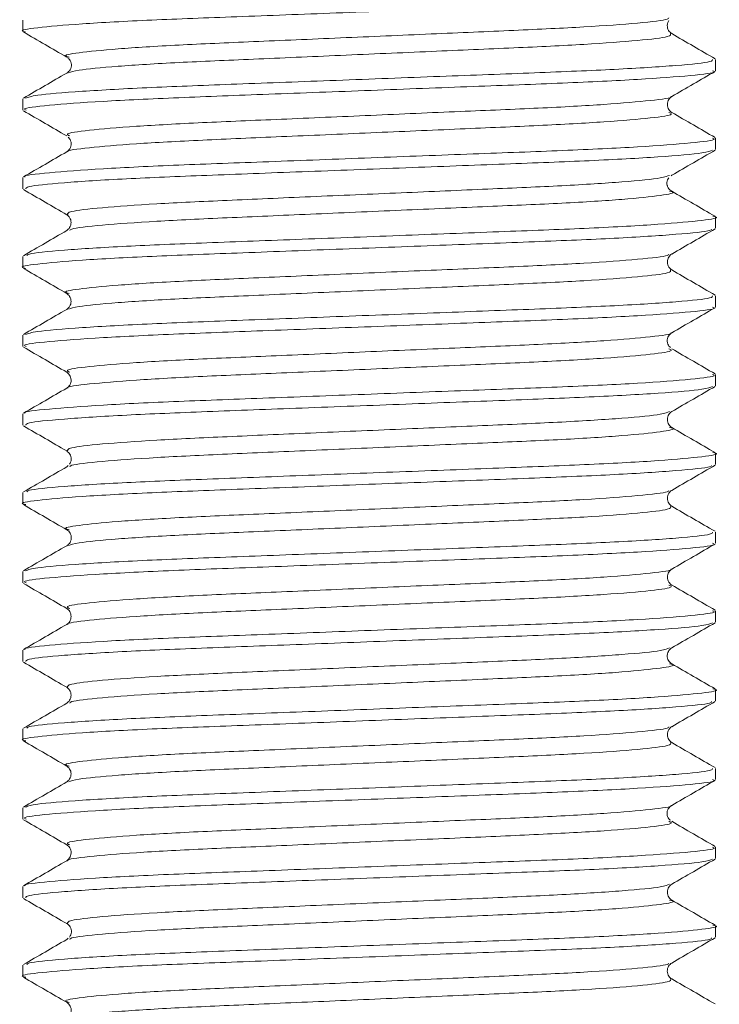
# Model space of a CAD drawing. Header units: millimetres. Extents: x 0 to 210, y 0 to 297.
# Tile 16 of 24: x 108 to 115, y 210 to 221. Entities that reach past the tile are written whole.
import ezdxf

# ---------------------------------------------------------------- set-up
doc = ezdxf.new("R2010")
doc.units = ezdxf.units.MM

msp = doc.modelspace()

# ---------------------------------------------------------------- linework, layer by layer
at = {"color": 179, "linetype": 'Continuous', "lineweight": 15}
for p, q in [((107.951, 220.751), (107.951, 220.631)), ((115.284, 220.215), (115.284, 220.334)), ((107.951, 219.918), (107.951, 219.798)), ((115.284, 219.381), (115.284, 219.501)), ((107.951, 219.084), (107.951, 218.965)), ((114.812, 219.102), (114.819, 219.109)), ((115.284, 218.548), (115.284, 218.668)), ((107.951, 218.251), (107.951, 218.131)), ((115.284, 217.715), (115.284, 217.834)), ((107.951, 217.418), (107.951, 217.298)), ((115.284, 216.881), (115.284, 217.001)), ((107.951, 216.584), (107.951, 216.465)), ((115.284, 216.048), (115.284, 216.168)), ((108.43, 216.037), (108.416, 216.024)), ((107.951, 215.751), (107.951, 215.631)), ((115.284, 215.215), (115.284, 215.334)), ((107.951, 214.918), (107.951, 214.798)), ((115.284, 214.381), (115.284, 214.501)), ((107.951, 214.084), (107.951, 213.965)), ((115.284, 213.548), (115.284, 213.668)), ((107.951, 213.251), (107.951, 213.131)), ((115.284, 212.715), (115.284, 212.834)), ((107.951, 212.418), (107.951, 212.298)), ((115.284, 211.881), (115.284, 212.001)), ((107.951, 211.584), (107.951, 211.465)), ((115.284, 211.048), (115.284, 211.168)), ((108.43, 211.036), (108.416, 211.024)), ((107.951, 210.751), (107.951, 210.631))]:
    msp.add_line(p, q, dxfattribs=at)
for points, knots in [([(115.241, 221.04), (115.24, 221.035), (115.237, 221.018), (114.898, 220.984), (114.262, 220.942), (113.387, 220.906), (112.366, 220.868), (111.269, 220.826), (110.209, 220.786), (109.276, 220.751), (108.53, 220.711), (108.078, 220.669), (107.901, 220.642), (107.971, 220.626), (107.984, 220.624)], [0, 0, 0, 0, 0.040674, 0.135583, 0.231034, 0.322966, 0.415799, 0.511474, 0.605812, 0.696906, 0.791495, 0.887096, 0.97955, 1, 1, 1, 1]), ([(114.787, 220.775), (114.786, 220.77), (114.783, 220.753), (114.488, 220.719), (113.932, 220.678), (113.166, 220.642), (112.272, 220.604), (111.312, 220.562), (110.385, 220.522), (109.568, 220.487), (108.916, 220.446), (108.52, 220.405), (108.365, 220.377), (108.428, 220.361), (108.441, 220.358)], [0, 0, 0, 0, 0.038178, 0.133115, 0.228596, 0.320553, 0.413414, 0.509119, 0.603485, 0.694603, 0.789221, 0.884853, 0.977333, 1, 1, 1, 1]), ([(114.819, 220.607), (114.807, 220.617), (114.779, 220.64), (114.767, 220.702), (114.782, 220.739), (114.79, 220.747), (114.79, 220.747)], [0, 0, 0, 0, 0.256528, 0.571015, 0.984296, 1, 1, 1, 1]), ([(107.957, 220.624), (108.034, 220.58), (108.187, 220.491), (108.34, 220.403), (108.416, 220.359)], [0, 0, 0, 0, 0.500051, 1, 1, 1, 1]), ([(114.806, 220.607), (114.81, 220.597), (114.817, 220.574), (114.494, 220.535), (113.93, 220.493), (113.166, 220.457), (112.272, 220.419), (111.312, 220.377), (110.386, 220.337), (109.566, 220.302), (108.925, 220.262), (108.516, 220.223), (108.462, 220.2), (108.438, 220.191)], [0, 0, 0, 0, 0.0809405, 0.1758253, 0.2712529, 0.363159, 0.4559676, 0.551619, 0.6459331, 0.7370004, 0.8315658, 0.9271436, 1, 1, 1, 1]), ([(115.278, 220.342), (115.202, 220.386), (115.049, 220.474), (114.896, 220.563), (114.819, 220.607)], [0, 0, 0, 0, 0.50005, 1, 1, 1, 1]), ([(107.981, 219.925), (108.008, 219.935), (108.071, 219.958), (108.541, 219.997), (109.273, 220.038), (110.21, 220.073), (111.268, 220.113), (112.366, 220.155), (113.387, 220.193), (114.261, 220.229), (114.901, 220.27), (115.254, 220.307), (115.251, 220.327), (115.25, 220.334)], [0, 0, 0, 0, 0.076524, 0.173977, 0.270399, 0.363257, 0.459422, 0.556951, 0.651583, 0.745295, 0.842595, 0.939342, 1, 1, 1, 1]), ([(108.423, 220.352), (108.43, 220.349), (108.438, 220.345), (108.459, 220.314), (108.467, 220.285), (108.466, 220.255), (108.455, 220.227), (108.437, 220.205), (108.423, 220.195), (108.416, 220.19)], [0, 0, 0, 0, 0.414787, 0.59033, 0.71839, 0.812396, 0.885093, 0.946105, 1, 1, 1, 1]), ([(115.252, 220.215), (115.261, 220.211), (115.3, 220.195), (115.05, 220.164), (114.507, 220.123), (113.697, 220.084), (112.719, 220.048), (111.637, 220.007), (110.553, 219.966), (109.57, 219.93), (108.752, 219.891), (108.199, 219.85), (107.94, 219.818), (107.976, 219.802), (107.985, 219.798)], [0, 0, 0, 0, 0.028593, 0.12242, 0.218187, 0.311698, 0.403155, 0.498355, 0.593627, 0.685183, 0.778546, 0.874305, 0.968265, 1, 1, 1, 1]), ([(108.416, 220.19), (108.34, 220.146), (108.187, 220.058), (108.034, 219.969), (107.957, 219.925)], [0, 0, 0, 0, 0.499949, 1, 1, 1, 1]), ([(114.819, 219.942), (114.896, 219.986), (115.049, 220.075), (115.202, 220.163), (115.278, 220.207)], [0, 0, 0, 0, 0.499949, 1, 1, 1, 1]), ([(114.81, 219.942), (114.811, 219.941), (114.832, 219.928), (114.615, 219.9), (114.148, 219.858), (113.437, 219.819), (112.581, 219.784), (111.634, 219.743), (110.686, 219.701), (109.825, 219.666), (109.111, 219.627), (108.622, 219.585), (108.389, 219.551), (108.432, 219.532), (108.448, 219.525)], [0, 0, 0, 0, 0.007096, 0.100932, 0.196709, 0.290229, 0.381693, 0.476904, 0.572186, 0.663749, 0.75712, 0.85289, 0.946859, 1, 1, 1, 1]), ([(114.819, 219.774), (114.808, 219.782), (114.785, 219.8), (114.767, 219.858), (114.785, 219.916), (114.808, 219.933), (114.819, 219.942)], [0, 0, 0, 0, 0.248556, 0.499998, 0.751442, 1, 1, 1, 1]), ([(107.957, 219.791), (108.034, 219.747), (108.187, 219.658), (108.34, 219.57), (108.416, 219.525)], [0, 0, 0, 0, 0.5000505, 1, 1, 1, 1]), ([(114.787, 219.774), (114.803, 219.768), (114.85, 219.749), (114.625, 219.715), (114.145, 219.674), (113.437, 219.635), (112.581, 219.599), (111.634, 219.558), (110.686, 219.517), (109.826, 219.481), (109.109, 219.442), (108.632, 219.4), (108.408, 219.372), (108.427, 219.358), (108.429, 219.357)], [0, 0, 0, 0, 0.049918, 0.143754, 0.239533, 0.333053, 0.424518, 0.519729, 0.615013, 0.706576, 0.799949, 0.895719, 0.989689, 1, 1, 1, 1]), ([(115.278, 219.508), (115.202, 219.553), (115.049, 219.641), (114.896, 219.729), (114.819, 219.774)], [0, 0, 0, 0, 0.499894, 1, 1, 1, 1]), ([(107.976, 219.092), (107.973, 219.093), (107.949, 219.107), (108.205, 219.136), (108.751, 219.178), (109.57, 219.217), (110.553, 219.252), (111.637, 219.294), (112.719, 219.335), (113.697, 219.37), (114.507, 219.409), (115.05, 219.451), (115.3, 219.482), (115.261, 219.498), (115.252, 219.501)], [0, 0, 0, 0, 0.013369, 0.109111, 0.206686, 0.301821, 0.395113, 0.492192, 0.589198, 0.68239, 0.777675, 0.875258, 0.970865, 1, 1, 1, 1]), ([(108.43, 219.512), (108.435, 219.508), (108.449, 219.498), (108.469, 219.451), (108.455, 219.389), (108.429, 219.367), (108.416, 219.357)], [0, 0, 0, 0, 0.220477, 0.537846, 0.788767, 1, 1, 1, 1]), ([(108.416, 219.357), (108.34, 219.313), (108.187, 219.224), (108.034, 219.136), (107.957, 219.092)], [0, 0, 0, 0, 0.499949, 1, 1, 1, 1]), ([(115.252, 219.374), (115.228, 219.364), (115.172, 219.342), (114.715, 219.303), (113.991, 219.263), (113.06, 219.228), (112.005, 219.188), (110.906, 219.146), (109.881, 219.108), (109.001, 219.072), (108.351, 219.03), (107.987, 218.993), (107.984, 218.973), (107.983, 218.965)], [0, 0, 0, 0, 0.073251, 0.170659, 0.267183, 0.360057, 0.456098, 0.553648, 0.648441, 0.742011, 0.839249, 0.936083, 1, 1, 1, 1]), ([(114.819, 219.109), (114.896, 219.153), (115.049, 219.241), (115.202, 219.33), (115.278, 219.374)], [0, 0, 0, 0, 0.4999496, 1, 1, 1, 1]), ([(114.795, 219.108), (114.774, 219.099), (114.726, 219.077), (114.328, 219.039), (113.695, 218.998), (112.88, 218.963), (111.956, 218.923), (110.995, 218.882), (110.098, 218.843), (109.329, 218.807), (108.757, 218.766), (108.422, 218.726), (108.424, 218.703), (108.426, 218.692)], [0, 0, 0, 0, 0.0696349, 0.1651706, 0.2598381, 0.3509237, 0.4451177, 0.540792, 0.6337606, 0.725529, 0.8208983, 0.9158699, 1, 1, 1, 1]), ([(114.819, 218.94), (114.812, 218.945), (114.798, 218.955), (114.784, 218.973), (114.775, 218.989), (114.769, 219.009), (114.768, 219.036), (114.776, 219.065), (114.785, 219.076), (114.789, 219.083)], [0, 0, 0, 0, 0.092789, 0.195269, 0.25244, 0.315986, 0.472954, 0.692393, 1, 1, 1, 1]), ([(107.957, 218.958), (108.034, 218.913), (108.187, 218.825), (108.34, 218.736), (108.416, 218.692)], [0, 0, 0, 0, 0.50005, 1, 1, 1, 1]), ([(114.797, 218.941), (114.808, 218.938), (114.873, 218.923), (114.724, 218.896), (114.338, 218.854), (113.692, 218.813), (112.881, 218.779), (111.956, 218.739), (110.995, 218.697), (110.098, 218.659), (109.327, 218.623), (108.763, 218.581), (108.458, 218.547), (108.451, 218.529), (108.449, 218.524)], [0, 0, 0, 0, 0.0194982, 0.1118172, 0.2074195, 0.302153, 0.3933022, 0.4875618, 0.5833028, 0.6763362, 0.7681686, 0.8636044, 0.9586422, 1, 1, 1, 1]), ([(115.278, 218.675), (115.202, 218.719), (115.049, 218.808), (114.896, 218.896), (114.819, 218.94)], [0, 0, 0, 0, 0.500051, 1, 1, 1, 1]), ([(107.995, 218.259), (107.997, 218.264), (108.005, 218.282), (108.355, 218.317), (109, 218.358), (109.881, 218.394), (110.906, 218.432), (112.004, 218.474), (113.061, 218.514), (113.988, 218.549), (114.726, 218.59), (115.167, 218.632), (115.337, 218.658), (115.266, 218.673), (115.255, 218.675)], [0, 0, 0, 0, 0.043816, 0.138826, 0.234234, 0.326043, 0.419051, 0.514764, 0.608998, 0.700124, 0.79483, 0.890405, 0.9827, 1, 1, 1, 1]), ([(108.416, 218.692), (108.427, 218.683), (108.45, 218.666), (108.468, 218.608), (108.45, 218.55), (108.427, 218.532), (108.416, 218.524)], [0, 0, 0, 0, 0.248376, 0.499988, 0.751612, 1, 1, 1, 1]), ([(115.241, 218.54), (115.24, 218.535), (115.237, 218.518), (114.898, 218.484), (114.262, 218.442), (113.387, 218.406), (112.367, 218.368), (111.269, 218.326), (110.21, 218.286), (109.277, 218.251), (108.531, 218.211), (108.079, 218.169), (107.901, 218.142), (107.971, 218.126), (107.984, 218.124)], [0, 0, 0, 0, 0.040574, 0.135491, 0.230953, 0.322897, 0.415737, 0.511421, 0.605772, 0.696874, 0.791471, 0.887083, 0.97955, 1, 1, 1, 1]), ([(108.416, 218.524), (108.34, 218.48), (108.187, 218.391), (108.034, 218.303), (107.957, 218.258)], [0, 0, 0, 0, 0.49995, 1, 1, 1, 1]), ([(114.819, 218.275), (114.896, 218.32), (115.049, 218.408), (115.202, 218.497), (115.278, 218.541)], [0, 0, 0, 0, 0.49995, 1, 1, 1, 1]), ([(114.787, 218.275), (114.786, 218.27), (114.783, 218.253), (114.488, 218.22), (113.932, 218.178), (113.166, 218.142), (112.273, 218.104), (111.313, 218.062), (110.386, 218.022), (109.569, 217.987), (108.916, 217.946), (108.52, 217.905), (108.365, 217.877), (108.428, 217.861), (108.441, 217.858)], [0, 0, 0, 0, 0.038079, 0.133025, 0.228517, 0.320487, 0.413354, 0.509068, 0.603447, 0.694575, 0.789201, 0.884843, 0.977336, 1, 1, 1, 1]), ([(114.82, 218.107), (114.808, 218.116), (114.785, 218.133), (114.767, 218.191), (114.785, 218.249), (114.808, 218.267), (114.82, 218.276)], [0, 0, 0, 0, 0.248323, 0.499993, 0.75167, 1, 1, 1, 1]), ([(107.957, 218.124), (108.034, 218.08), (108.187, 217.991), (108.34, 217.903), (108.416, 217.859)], [0, 0, 0, 0, 0.50005, 1, 1, 1, 1]), ([(114.806, 218.107), (114.81, 218.097), (114.817, 218.074), (114.494, 218.035), (113.931, 217.993), (113.167, 217.957), (112.273, 217.919), (111.313, 217.877), (110.386, 217.837), (109.566, 217.802), (108.925, 217.762), (108.516, 217.723), (108.462, 217.7), (108.438, 217.691)], [0, 0, 0, 0, 0.080857, 0.175737, 0.271162, 0.363068, 0.45587, 0.551517, 0.645831, 0.736895, 0.831455, 0.92703, 1, 1, 1, 1]), ([(115.278, 217.842), (115.202, 217.886), (115.049, 217.974), (114.896, 218.063), (114.819, 218.107)], [0, 0, 0, 0, 0.5000505, 1, 1, 1, 1]), ([(107.981, 217.425), (108.008, 217.435), (108.071, 217.458), (108.541, 217.497), (109.274, 217.538), (110.21, 217.573), (111.269, 217.613), (112.367, 217.655), (113.388, 217.693), (114.261, 217.729), (114.902, 217.77), (115.254, 217.807), (115.251, 217.827), (115.25, 217.834)], [0, 0, 0, 0, 0.076635, 0.174084, 0.270499, 0.363352, 0.459516, 0.557038, 0.651662, 0.745373, 0.842669, 0.93941, 1, 1, 1, 1]), ([(108.416, 217.859), (108.427, 217.85), (108.45, 217.832), (108.468, 217.775), (108.45, 217.717), (108.427, 217.699), (108.416, 217.69)], [0, 0, 0, 0, 0.248499, 0.500016, 0.751517, 1, 1, 1, 1]), ([(115.252, 217.715), (115.261, 217.711), (115.3, 217.695), (115.05, 217.664), (114.508, 217.623), (113.697, 217.584), (112.719, 217.548), (111.637, 217.507), (110.553, 217.466), (109.57, 217.43), (108.753, 217.391), (108.199, 217.35), (107.94, 217.318), (107.976, 217.302), (107.985, 217.298)], [0, 0, 0, 0, 0.028531, 0.122355, 0.218122, 0.311636, 0.403091, 0.49829, 0.593564, 0.685121, 0.778481, 0.87424, 0.968203, 1, 1, 1, 1]), ([(108.416, 217.69), (108.34, 217.646), (108.187, 217.558), (108.034, 217.469), (107.957, 217.425)], [0, 0, 0, 0, 0.49995, 1, 1, 1, 1]), ([(114.819, 217.442), (114.896, 217.486), (115.049, 217.575), (115.202, 217.663), (115.278, 217.708)], [0, 0, 0, 0, 0.49995, 1, 1, 1, 1]), ([(114.81, 217.442), (114.811, 217.441), (114.832, 217.428), (114.615, 217.4), (114.149, 217.358), (113.437, 217.319), (112.582, 217.284), (111.635, 217.243), (110.686, 217.201), (109.826, 217.166), (109.112, 217.127), (108.622, 217.085), (108.389, 217.051), (108.432, 217.032), (108.448, 217.025)], [0, 0, 0, 0, 0.0070766, 0.1009075, 0.196683, 0.2902032, 0.3816636, 0.47687, 0.5721519, 0.663714, 0.7570807, 0.8528477, 0.9468173, 1, 1, 1, 1]), ([(114.805, 217.287), (114.801, 217.29), (114.789, 217.298), (114.767, 217.342), (114.777, 217.407), (114.806, 217.431), (114.819, 217.442)], [0, 0, 0, 0, 0.265076, 0.595558, 0.825365, 1, 1, 1, 1]), ([(107.957, 217.291), (108.034, 217.247), (108.187, 217.158), (108.34, 217.07), (108.416, 217.025)], [0, 0, 0, 0, 0.5000505, 1, 1, 1, 1]), ([(114.787, 217.274), (114.803, 217.268), (114.85, 217.249), (114.626, 217.215), (114.146, 217.174), (113.438, 217.135), (112.582, 217.099), (111.635, 217.058), (110.686, 217.017), (109.826, 216.981), (109.109, 216.942), (108.632, 216.901), (108.408, 216.872), (108.427, 216.858), (108.429, 216.857)], [0, 0, 0, 0, 0.049901, 0.143735, 0.239513, 0.333036, 0.424499, 0.519708, 0.614992, 0.706557, 0.799927, 0.895696, 0.989669, 1, 1, 1, 1]), ([(115.278, 217.008), (115.202, 217.053), (115.049, 217.141), (114.896, 217.229), (114.819, 217.274)], [0, 0, 0, 0, 0.50005, 1, 1, 1, 1]), ([(107.976, 216.592), (107.973, 216.593), (107.949, 216.607), (108.205, 216.636), (108.751, 216.678), (109.571, 216.717), (110.553, 216.752), (111.637, 216.794), (112.719, 216.835), (113.697, 216.87), (114.508, 216.909), (115.05, 216.951), (115.3, 216.982), (115.261, 216.998), (115.252, 217.001)], [0, 0, 0, 0, 0.013387, 0.109137, 0.206716, 0.301851, 0.39515, 0.492235, 0.589244, 0.682438, 0.77773, 0.875318, 0.970927, 1, 1, 1, 1]), ([(108.416, 217.025), (108.427, 217.017), (108.448, 217.002), (108.468, 216.947), (108.453, 216.886), (108.428, 216.866), (108.416, 216.857)], [0, 0, 0, 0, 0.290093, 0.553905, 0.787115, 1, 1, 1, 1]), ([(108.416, 216.857), (108.34, 216.813), (108.187, 216.724), (108.034, 216.636), (107.957, 216.592)], [0, 0, 0, 0, 0.49995, 1, 1, 1, 1]), ([(115.252, 216.874), (115.228, 216.864), (115.172, 216.842), (114.716, 216.803), (113.992, 216.763), (113.061, 216.728), (112.005, 216.688), (110.907, 216.646), (109.882, 216.608), (109.002, 216.572), (108.352, 216.53), (107.987, 216.493), (107.984, 216.473), (107.983, 216.465)], [0, 0, 0, 0, 0.073193, 0.170599, 0.267124, 0.359998, 0.456037, 0.553586, 0.648381, 0.741948, 0.839184, 0.936019, 1, 1, 1, 1]), ([(114.819, 216.609), (114.896, 216.653), (115.049, 216.741), (115.202, 216.83), (115.278, 216.874)], [0, 0, 0, 0, 0.499949, 1, 1, 1, 1]), ([(114.795, 216.608), (114.774, 216.599), (114.726, 216.577), (114.329, 216.539), (113.695, 216.498), (112.881, 216.463), (111.957, 216.423), (110.996, 216.382), (110.098, 216.343), (109.329, 216.307), (108.757, 216.266), (108.422, 216.226), (108.424, 216.203), (108.426, 216.192)], [0, 0, 0, 0, 0.0695759, 0.1651116, 0.259782, 0.3508691, 0.4450616, 0.5407372, 0.6337098, 0.7254765, 0.8208456, 0.9158198, 1, 1, 1, 1]), ([(114.819, 216.44), (114.808, 216.449), (114.785, 216.467), (114.767, 216.525), (114.785, 216.582), (114.808, 216.6), (114.819, 216.609)], [0, 0, 0, 0, 0.248561, 0.5000036, 0.7514426, 1, 1, 1, 1]), ([(107.957, 216.458), (108.034, 216.413), (108.187, 216.325), (108.34, 216.236), (108.416, 216.192)], [0, 0, 0, 0, 0.500051, 1, 1, 1, 1]), ([(114.797, 216.441), (114.808, 216.438), (114.873, 216.423), (114.724, 216.396), (114.338, 216.354), (113.693, 216.313), (112.881, 216.279), (111.957, 216.239), (110.996, 216.197), (110.099, 216.159), (109.328, 216.123), (108.763, 216.081), (108.458, 216.047), (108.451, 216.029), (108.449, 216.024)], [0, 0, 0, 0, 0.0194952, 0.1118012, 0.2073928, 0.3021184, 0.3932586, 0.4875061, 0.5832376, 0.6762644, 0.7680847, 0.8635094, 0.958539, 1, 1, 1, 1]), ([(115.278, 216.175), (115.202, 216.219), (115.049, 216.308), (114.896, 216.396), (114.819, 216.44)], [0, 0, 0, 0, 0.5000506, 1, 1, 1, 1]), ([(107.995, 215.759), (107.997, 215.764), (108.005, 215.782), (108.355, 215.817), (109.001, 215.858), (109.882, 215.894), (110.907, 215.932), (112.005, 215.974), (113.062, 216.014), (113.989, 216.049), (114.727, 216.09), (115.167, 216.132), (115.337, 216.158), (115.266, 216.173), (115.255, 216.175)], [0, 0, 0, 0, 0.04392, 0.138922, 0.234319, 0.326116, 0.419117, 0.514821, 0.609042, 0.700159, 0.794858, 0.890421, 0.982703, 1, 1, 1, 1]), ([(108.416, 216.192), (108.429, 216.182), (108.45, 216.165), (108.463, 216.131), (108.466, 216.086), (108.454, 216.066), (108.446, 216.052)], [0, 0, 0, 0, 0.230573, 0.372856, 0.54219, 1, 1, 1, 1]), ([(115.241, 216.04), (115.24, 216.035), (115.237, 216.018), (114.898, 215.984), (114.263, 215.942), (113.388, 215.906), (112.367, 215.868), (111.27, 215.826), (110.21, 215.786), (109.277, 215.751), (108.531, 215.711), (108.079, 215.669), (107.901, 215.642), (107.971, 215.626), (107.984, 215.624)], [0, 0, 0, 0, 0.0405376, 0.1354438, 0.2308982, 0.3228366, 0.415665, 0.5113399, 0.605684, 0.6967779, 0.7913643, 0.8869682, 0.9794302, 1, 1, 1, 1]), ([(108.416, 216.024), (108.34, 215.979), (108.187, 215.891), (108.034, 215.802), (107.957, 215.758)], [0, 0, 0, 0, 0.499949, 1, 1, 1, 1]), ([(114.819, 215.775), (114.896, 215.82), (115.049, 215.908), (115.202, 215.997), (115.278, 216.041)], [0, 0, 0, 0, 0.499949, 1, 1, 1, 1]), ([(114.787, 215.775), (114.787, 215.77), (114.783, 215.753), (114.488, 215.72), (113.933, 215.678), (113.167, 215.642), (112.274, 215.604), (111.314, 215.562), (110.386, 215.522), (109.569, 215.487), (108.917, 215.446), (108.52, 215.405), (108.365, 215.377), (108.428, 215.361), (108.441, 215.358)], [0, 0, 0, 0, 0.038044, 0.132989, 0.228484, 0.320459, 0.413324, 0.50904, 0.603423, 0.694552, 0.789177, 0.884822, 0.977321, 1, 1, 1, 1]), ([(114.819, 215.607), (114.808, 215.616), (114.784, 215.634), (114.767, 215.693), (114.786, 215.75), (114.808, 215.767), (114.819, 215.775)], [0, 0, 0, 0, 0.233285, 0.477649, 0.735179, 1, 1, 1, 1]), ([(107.957, 215.624), (108.034, 215.58), (108.187, 215.491), (108.34, 215.403), (108.416, 215.359)], [0, 0, 0, 0, 0.499898, 1, 1, 1, 1]), ([(114.806, 215.607), (114.81, 215.597), (114.818, 215.574), (114.494, 215.535), (113.931, 215.493), (113.167, 215.457), (112.274, 215.419), (111.313, 215.377), (110.387, 215.337), (109.567, 215.302), (108.926, 215.262), (108.516, 215.223), (108.462, 215.2), (108.438, 215.191)], [0, 0, 0, 0, 0.080776, 0.175655, 0.271083, 0.362993, 0.455793, 0.551441, 0.645758, 0.736823, 0.831382, 0.92696, 1, 1, 1, 1]), ([(115.278, 215.342), (115.202, 215.386), (115.049, 215.474), (114.896, 215.563), (114.819, 215.607)], [0, 0, 0, 0, 0.500051, 1, 1, 1, 1]), ([(107.981, 214.925), (108.008, 214.935), (108.071, 214.958), (108.541, 214.997), (109.274, 215.038), (110.211, 215.073), (111.27, 215.113), (112.367, 215.155), (113.388, 215.193), (114.262, 215.229), (114.902, 215.27), (115.254, 215.307), (115.251, 215.327), (115.25, 215.334)], [0, 0, 0, 0, 0.076707, 0.174156, 0.270568, 0.36342, 0.459585, 0.557107, 0.651727, 0.74544, 0.842737, 0.939475, 1, 1, 1, 1]), ([(108.416, 215.359), (108.425, 215.354), (108.438, 215.347), (108.466, 215.298), (108.464, 215.253), (108.453, 215.226), (108.437, 215.204), (108.423, 215.195), (108.416, 215.19)], [0, 0, 0, 0, 0.435759, 0.704684, 0.799529, 0.877126, 0.942667, 1, 1, 1, 1]), ([(115.252, 215.215), (115.261, 215.211), (115.3, 215.195), (115.05, 215.165), (114.508, 215.123), (113.698, 215.084), (112.72, 215.048), (111.638, 215.007), (110.554, 214.966), (109.571, 214.93), (108.753, 214.891), (108.2, 214.85), (107.94, 214.818), (107.976, 214.802), (107.985, 214.798)], [0, 0, 0, 0, 0.028469, 0.12229, 0.218057, 0.311574, 0.403028, 0.498225, 0.5935, 0.685059, 0.778417, 0.874175, 0.96814, 1, 1, 1, 1]), ([(108.416, 215.19), (108.34, 215.146), (108.187, 215.058), (108.034, 214.969), (107.957, 214.925)], [0, 0, 0, 0, 0.499949, 1, 1, 1, 1]), ([(114.819, 214.942), (114.896, 214.986), (115.049, 215.075), (115.202, 215.163), (115.278, 215.207)], [0, 0, 0, 0, 0.499949, 1, 1, 1, 1]), ([(114.81, 214.942), (114.811, 214.941), (114.833, 214.928), (114.616, 214.9), (114.149, 214.858), (113.438, 214.819), (112.582, 214.784), (111.636, 214.743), (110.687, 214.701), (109.826, 214.666), (109.112, 214.627), (108.622, 214.585), (108.389, 214.551), (108.432, 214.532), (108.448, 214.525)], [0, 0, 0, 0, 0.006955, 0.100786, 0.196564, 0.290089, 0.38155, 0.476757, 0.572042, 0.663609, 0.756974, 0.852743, 0.946718, 1, 1, 1, 1]), ([(114.819, 214.774), (114.808, 214.782), (114.785, 214.8), (114.767, 214.858), (114.785, 214.916), (114.808, 214.933), (114.819, 214.942)], [0, 0, 0, 0, 0.248557, 0.499997, 0.75144, 1, 1, 1, 1]), ([(107.957, 214.791), (108.034, 214.747), (108.187, 214.658), (108.34, 214.57), (108.416, 214.525)], [0, 0, 0, 0, 0.500051, 1, 1, 1, 1]), ([(114.787, 214.774), (114.803, 214.768), (114.85, 214.749), (114.626, 214.715), (114.146, 214.674), (113.438, 214.635), (112.582, 214.599), (111.636, 214.558), (110.687, 214.517), (109.827, 214.481), (109.109, 214.442), (108.632, 214.401), (108.408, 214.372), (108.428, 214.358), (108.429, 214.357)], [0, 0, 0, 0, 0.04984, 0.143669, 0.239445, 0.332968, 0.424427, 0.519633, 0.614917, 0.706481, 0.799845, 0.895613, 0.989585, 1, 1, 1, 1]), ([(115.278, 214.508), (115.202, 214.553), (115.049, 214.641), (114.896, 214.73), (114.819, 214.774)], [0, 0, 0, 0, 0.50005, 1, 1, 1, 1]), ([(107.976, 214.092), (107.973, 214.093), (107.949, 214.107), (108.205, 214.136), (108.752, 214.178), (109.571, 214.217), (110.554, 214.252), (111.638, 214.294), (112.72, 214.335), (113.698, 214.37), (114.508, 214.409), (115.05, 214.451), (115.3, 214.482), (115.261, 214.498), (115.252, 214.501)], [0, 0, 0, 0, 0.01347, 0.10922, 0.206798, 0.301928, 0.395227, 0.492312, 0.589317, 0.682508, 0.777801, 0.875387, 0.97099, 1, 1, 1, 1]), ([(108.416, 214.525), (108.428, 214.516), (108.451, 214.499), (108.468, 214.44), (108.45, 214.383), (108.428, 214.366), (108.416, 214.357)], [0, 0, 0, 0, 0.2421981, 0.490671, 0.7446853, 1, 1, 1, 1]), ([(108.416, 214.357), (108.34, 214.313), (108.187, 214.224), (108.034, 214.136), (107.957, 214.092)], [0, 0, 0, 0, 0.49995, 1, 1, 1, 1]), ([(115.251, 214.374), (115.228, 214.364), (115.172, 214.342), (114.716, 214.303), (113.992, 214.263), (113.062, 214.228), (112.006, 214.188), (110.908, 214.146), (109.882, 214.108), (109.002, 214.072), (108.352, 214.03), (107.987, 213.993), (107.984, 213.973), (107.983, 213.965)], [0, 0, 0, 0, 0.07311, 0.170517, 0.267046, 0.359922, 0.45596, 0.553511, 0.648311, 0.741877, 0.839115, 0.935953, 1, 1, 1, 1]), ([(114.819, 214.109), (114.896, 214.153), (115.049, 214.241), (115.202, 214.33), (115.278, 214.374)], [0, 0, 0, 0, 0.49995, 1, 1, 1, 1]), ([(114.795, 214.108), (114.774, 214.099), (114.726, 214.077), (114.329, 214.039), (113.696, 213.998), (112.881, 213.963), (111.958, 213.923), (110.996, 213.882), (110.099, 213.843), (109.33, 213.807), (108.757, 213.766), (108.422, 213.726), (108.424, 213.703), (108.425, 213.692)], [0, 0, 0, 0, 0.069495, 0.16503, 0.259703, 0.350791, 0.444982, 0.540659, 0.633635, 0.725399, 0.820768, 0.915744, 1, 1, 1, 1]), ([(114.819, 213.94), (114.806, 213.951), (114.785, 213.968), (114.772, 214.003), (114.769, 214.047), (114.797, 214.096), (114.811, 214.104), (114.819, 214.109)], [0, 0, 0, 0, 0.126465, 0.206105, 0.302673, 0.572317, 1, 1, 1, 1]), ([(107.957, 213.958), (108.034, 213.913), (108.187, 213.825), (108.34, 213.736), (108.416, 213.692)], [0, 0, 0, 0, 0.50005, 1, 1, 1, 1]), ([(114.797, 213.941), (114.808, 213.938), (114.873, 213.923), (114.724, 213.896), (114.339, 213.854), (113.693, 213.814), (112.882, 213.779), (111.957, 213.739), (110.996, 213.697), (110.099, 213.659), (109.328, 213.623), (108.763, 213.581), (108.458, 213.547), (108.451, 213.529), (108.449, 213.524)], [0, 0, 0, 0, 0.019381, 0.1116926, 0.2072925, 0.3020294, 0.3931789, 0.4874331, 0.5831744, 0.6762134, 0.76804, 0.8634727, 0.9585133, 1, 1, 1, 1]), ([(115.278, 213.675), (115.202, 213.719), (115.049, 213.808), (114.896, 213.896), (114.819, 213.94)], [0, 0, 0, 0, 0.50005, 1, 1, 1, 1]), ([(107.995, 213.259), (107.997, 213.264), (108.005, 213.282), (108.355, 213.317), (109.001, 213.358), (109.883, 213.394), (110.908, 213.432), (112.006, 213.474), (113.062, 213.514), (113.99, 213.549), (114.727, 213.59), (115.167, 213.632), (115.337, 213.658), (115.266, 213.673), (115.255, 213.675)], [0, 0, 0, 0, 0.043942, 0.138955, 0.23436, 0.326163, 0.419177, 0.51489, 0.609118, 0.700245, 0.794955, 0.890527, 0.982814, 1, 1, 1, 1]), ([(108.416, 213.692), (108.427, 213.683), (108.45, 213.666), (108.468, 213.608), (108.45, 213.55), (108.427, 213.532), (108.416, 213.524)], [0, 0, 0, 0, 0.248455, 0.499985, 0.751529, 1, 1, 1, 1]), ([(115.241, 213.54), (115.24, 213.535), (115.237, 213.518), (114.899, 213.484), (114.263, 213.442), (113.389, 213.406), (112.368, 213.368), (111.271, 213.326), (110.211, 213.286), (109.278, 213.251), (108.532, 213.211), (108.079, 213.169), (107.901, 213.142), (107.971, 213.126), (107.984, 213.124)], [0, 0, 0, 0, 0.040447, 0.13536, 0.230824, 0.322774, 0.415608, 0.511291, 0.605646, 0.696748, 0.791341, 0.886954, 0.979428, 1, 1, 1, 1]), ([(108.416, 213.524), (108.34, 213.479), (108.187, 213.391), (108.034, 213.303), (107.957, 213.258)], [0, 0, 0, 0, 0.49995, 1, 1, 1, 1]), ([(114.819, 213.275), (114.896, 213.32), (115.049, 213.408), (115.202, 213.497), (115.278, 213.541)], [0, 0, 0, 0, 0.49995, 1, 1, 1, 1]), ([(114.787, 213.275), (114.787, 213.27), (114.783, 213.253), (114.489, 213.22), (113.933, 213.178), (113.168, 213.142), (112.274, 213.104), (111.314, 213.062), (110.387, 213.022), (109.57, 212.987), (108.917, 212.946), (108.52, 212.905), (108.365, 212.877), (108.428, 212.861), (108.441, 212.858)], [0, 0, 0, 0, 0.03795, 0.132892, 0.228387, 0.320362, 0.413223, 0.508936, 0.60332, 0.694447, 0.789069, 0.884713, 0.977213, 1, 1, 1, 1]), ([(114.82, 213.107), (114.808, 213.116), (114.785, 213.133), (114.767, 213.191), (114.785, 213.249), (114.808, 213.267), (114.82, 213.276)], [0, 0, 0, 0, 0.248298, 0.500004, 0.751706, 1, 1, 1, 1]), ([(107.957, 213.124), (108.034, 213.08), (108.187, 212.991), (108.34, 212.903), (108.416, 212.859)], [0, 0, 0, 0, 0.50005, 1, 1, 1, 1]), ([(114.806, 213.107), (114.81, 213.097), (114.818, 213.074), (114.495, 213.035), (113.932, 212.993), (113.168, 212.957), (112.274, 212.919), (111.314, 212.877), (110.387, 212.837), (109.567, 212.802), (108.926, 212.762), (108.517, 212.723), (108.462, 212.7), (108.438, 212.691)], [0, 0, 0, 0, 0.080757, 0.175636, 0.271067, 0.362982, 0.45578, 0.55143, 0.645751, 0.736817, 0.831376, 0.926956, 1, 1, 1, 1]), ([(115.278, 212.842), (115.202, 212.886), (115.049, 212.974), (114.896, 213.063), (114.819, 213.107)], [0, 0, 0, 0, 0.50005, 1, 1, 1, 1]), ([(107.981, 212.425), (108.008, 212.435), (108.071, 212.458), (108.542, 212.497), (109.275, 212.538), (110.212, 212.573), (111.271, 212.613), (112.368, 212.655), (113.389, 212.693), (114.262, 212.729), (114.902, 212.771), (115.254, 212.807), (115.251, 212.827), (115.25, 212.834)], [0, 0, 0, 0, 0.076715, 0.174171, 0.270587, 0.363444, 0.459618, 0.557145, 0.651768, 0.745489, 0.842793, 0.939536, 1, 1, 1, 1]), ([(108.416, 212.859), (108.427, 212.85), (108.45, 212.832), (108.468, 212.775), (108.45, 212.717), (108.427, 212.699), (108.416, 212.69)], [0, 0, 0, 0, 0.248418, 0.500014, 0.751596, 1, 1, 1, 1]), ([(115.252, 212.715), (115.261, 212.711), (115.3, 212.695), (115.051, 212.665), (114.509, 212.623), (113.699, 212.584), (112.721, 212.548), (111.639, 212.507), (110.555, 212.466), (109.572, 212.43), (108.754, 212.391), (108.2, 212.35), (107.94, 212.318), (107.976, 212.302), (107.985, 212.298)], [0, 0, 0, 0, 0.028407, 0.122225, 0.217993, 0.311512, 0.402964, 0.49816, 0.593436, 0.684998, 0.778352, 0.87411, 0.968078, 1, 1, 1, 1]), ([(108.416, 212.69), (108.34, 212.646), (108.187, 212.558), (108.034, 212.469), (107.957, 212.425)], [0, 0, 0, 0, 0.499949, 1, 1, 1, 1]), ([(114.819, 212.442), (114.896, 212.486), (115.049, 212.575), (115.202, 212.663), (115.278, 212.708)], [0, 0, 0, 0, 0.4999495, 1, 1, 1, 1]), ([(114.81, 212.442), (114.811, 212.441), (114.833, 212.428), (114.616, 212.4), (114.149, 212.358), (113.438, 212.319), (112.583, 212.284), (111.636, 212.243), (110.688, 212.201), (109.827, 212.166), (109.112, 212.127), (108.623, 212.085), (108.389, 212.051), (108.432, 212.032), (108.448, 212.025)], [0, 0, 0, 0, 0.006953, 0.100778, 0.196554, 0.29008, 0.381536, 0.47674, 0.572024, 0.66359, 0.756951, 0.852717, 0.946692, 1, 1, 1, 1]), ([(114.806, 212.286), (114.801, 212.288), (114.794, 212.293), (114.776, 212.32), (114.769, 212.348), (114.77, 212.378), (114.781, 212.406), (114.798, 212.428), (114.813, 212.437), (114.819, 212.442)], [0, 0, 0, 0, 0.327432, 0.523508, 0.669805, 0.779863, 0.866051, 0.937698, 1, 1, 1, 1]), ([(107.957, 212.291), (108.034, 212.247), (108.187, 212.158), (108.34, 212.07), (108.416, 212.025)], [0, 0, 0, 0, 0.5000505, 1, 1, 1, 1]), ([(114.787, 212.274), (114.803, 212.268), (114.85, 212.249), (114.626, 212.215), (114.147, 212.174), (113.439, 212.135), (112.583, 212.099), (111.636, 212.058), (110.687, 212.017), (109.827, 211.981), (109.11, 211.942), (108.632, 211.901), (108.408, 211.872), (108.428, 211.859), (108.43, 211.857)], [0, 0, 0, 0, 0.0497377, 0.143566, 0.2393446, 0.3328734, 0.4243329, 0.5195391, 0.6148266, 0.7063956, 0.7997591, 0.8955286, 0.9895062, 1, 1, 1, 1]), ([(115.278, 212.008), (115.202, 212.052), (115.049, 212.141), (114.896, 212.229), (114.819, 212.274)], [0, 0, 0, 0, 0.500051, 1, 1, 1, 1]), ([(107.976, 211.592), (107.973, 211.593), (107.949, 211.607), (108.205, 211.636), (108.752, 211.678), (109.572, 211.717), (110.555, 211.752), (111.639, 211.794), (112.721, 211.835), (113.699, 211.87), (114.509, 211.909), (115.051, 211.951), (115.3, 211.982), (115.261, 211.998), (115.252, 212.001)], [0, 0, 0, 0, 0.013554, 0.109304, 0.206879, 0.302005, 0.395304, 0.492388, 0.58939, 0.682577, 0.777871, 0.875455, 0.971054, 1, 1, 1, 1]), ([(108.416, 212.025), (108.428, 212.016), (108.454, 211.996), (108.468, 211.934), (108.447, 211.879), (108.427, 211.865), (108.416, 211.857)], [0, 0, 0, 0, 0.202304, 0.429305, 0.695326, 1, 1, 1, 1]), ([(108.416, 211.857), (108.34, 211.813), (108.187, 211.724), (108.034, 211.636), (107.957, 211.592)], [0, 0, 0, 0, 0.499949, 1, 1, 1, 1]), ([(115.251, 211.874), (115.228, 211.864), (115.172, 211.842), (114.717, 211.803), (113.993, 211.763), (113.062, 211.728), (112.007, 211.688), (110.908, 211.646), (109.883, 211.608), (109.003, 211.572), (108.353, 211.53), (107.987, 211.493), (107.984, 211.473), (107.983, 211.465)], [0, 0, 0, 0, 0.073058, 0.170463, 0.266992, 0.359868, 0.455902, 0.553452, 0.648254, 0.741816, 0.839051, 0.935889, 1, 1, 1, 1]), ([(114.819, 211.609), (114.896, 211.653), (115.049, 211.741), (115.202, 211.83), (115.278, 211.874)], [0, 0, 0, 0, 0.4999495, 1, 1, 1, 1]), ([(114.795, 211.608), (114.774, 211.599), (114.726, 211.577), (114.329, 211.539), (113.696, 211.498), (112.882, 211.463), (111.958, 211.423), (110.997, 211.382), (110.1, 211.343), (109.33, 211.307), (108.758, 211.266), (108.422, 211.226), (108.424, 211.203), (108.425, 211.192)], [0, 0, 0, 0, 0.069443, 0.164977, 0.259651, 0.350739, 0.444926, 0.540602, 0.633581, 0.725342, 0.820709, 0.915686, 1, 1, 1, 1]), ([(114.819, 211.44), (114.808, 211.449), (114.785, 211.467), (114.767, 211.525), (114.785, 211.582), (114.808, 211.6), (114.819, 211.609)], [0, 0, 0, 0, 0.248559, 0.500003, 0.751444, 1, 1, 1, 1]), ([(107.957, 211.458), (108.034, 211.413), (108.187, 211.325), (108.34, 211.236), (108.416, 211.192)], [0, 0, 0, 0, 0.500051, 1, 1, 1, 1]), ([(114.797, 211.441), (114.809, 211.438), (114.873, 211.423), (114.725, 211.396), (114.339, 211.354), (113.694, 211.314), (112.882, 211.279), (111.958, 211.239), (110.997, 211.197), (110.1, 211.159), (109.328, 211.123), (108.764, 211.081), (108.458, 211.047), (108.451, 211.029), (108.449, 211.024)], [0, 0, 0, 0, 0.019316, 0.111625, 0.207224, 0.301964, 0.393114, 0.487367, 0.583109, 0.676152, 0.767976, 0.863408, 0.958451, 1, 1, 1, 1]), ([(115.278, 211.175), (115.202, 211.219), (115.049, 211.308), (114.896, 211.396), (114.819, 211.44)], [0, 0, 0, 0, 0.500051, 1, 1, 1, 1]), ([(107.995, 210.759), (107.997, 210.764), (108.005, 210.782), (108.356, 210.817), (109.002, 210.858), (109.883, 210.894), (110.908, 210.933), (112.007, 210.974), (113.063, 211.014), (113.99, 211.049), (114.728, 211.09), (115.167, 211.132), (115.337, 211.158), (115.266, 211.173), (115.255, 211.175)], [0, 0, 0, 0, 0.044004, 0.13902, 0.234425, 0.326225, 0.419243, 0.514958, 0.609184, 0.700311, 0.795024, 0.890596, 0.98288, 1, 1, 1, 1]), ([(108.416, 211.192), (108.423, 211.188), (108.437, 211.178), (108.454, 211.156), (108.465, 211.128), (108.467, 211.098), (108.459, 211.069), (108.451, 211.057), (108.446, 211.05)], [0, 0, 0, 0, 0.093094, 0.200107, 0.328644, 0.492368, 0.709483, 1, 1, 1, 1]), ([(115.241, 211.04), (115.24, 211.035), (115.238, 211.018), (114.899, 210.984), (114.264, 210.942), (113.389, 210.906), (112.369, 210.868), (111.272, 210.826), (110.212, 210.786), (109.278, 210.751), (108.532, 210.711), (108.079, 210.669), (107.901, 210.642), (107.971, 210.626), (107.984, 210.624)], [0, 0, 0, 0, 0.040406, 0.135318, 0.230785, 0.322739, 0.41557, 0.511254, 0.605613, 0.696716, 0.791308, 0.886924, 0.979402, 1, 1, 1, 1]), ([(108.416, 211.024), (108.34, 210.98), (108.187, 210.891), (108.034, 210.803), (107.957, 210.758)], [0, 0, 0, 0, 0.49995, 1, 1, 1, 1]), ([(114.819, 210.775), (114.896, 210.82), (115.049, 210.908), (115.202, 210.997), (115.278, 211.041)], [0, 0, 0, 0, 0.499949, 1, 1, 1, 1]), ([(114.787, 210.775), (114.787, 210.77), (114.784, 210.753), (114.489, 210.72), (113.934, 210.678), (113.168, 210.642), (112.275, 210.604), (111.315, 210.562), (110.387, 210.522), (109.57, 210.487), (108.917, 210.447), (108.521, 210.405), (108.365, 210.377), (108.428, 210.361), (108.441, 210.358)], [0, 0, 0, 0, 0.037906, 0.132848, 0.228344, 0.320324, 0.413183, 0.508897, 0.603284, 0.694412, 0.789033, 0.884679, 0.977184, 1, 1, 1, 1]), ([(114.819, 210.607), (114.809, 210.614), (114.79, 210.627), (114.767, 210.682), (114.781, 210.745), (114.807, 210.766), (114.819, 210.775)], [0, 0, 0, 0, 0.327412, 0.595039, 0.812791, 1, 1, 1, 1]), ([(107.957, 210.624), (108.034, 210.58), (108.187, 210.491), (108.34, 210.403), (108.416, 210.359)], [0, 0, 0, 0, 0.500051, 1, 1, 1, 1]), ([(114.806, 210.607), (114.81, 210.597), (114.818, 210.574), (114.495, 210.535), (113.932, 210.493), (113.169, 210.457), (112.275, 210.419), (111.315, 210.377), (110.388, 210.337), (109.568, 210.302), (108.927, 210.262), (108.517, 210.223), (108.462, 210.2), (108.438, 210.191)], [0, 0, 0, 0, 0.080666, 0.175541, 0.270969, 0.362883, 0.455676, 0.551322, 0.645642, 0.736705, 0.831259, 0.926836, 1, 1, 1, 1]), ([(115.278, 210.342), (115.202, 210.386), (115.049, 210.474), (114.896, 210.563), (114.819, 210.607)], [0, 0, 0, 0, 0.5000505, 1, 1, 1, 1]), ([(108.416, 210.359), (108.426, 210.352), (108.443, 210.341), (108.469, 210.287), (108.456, 210.223), (108.429, 210.2), (108.416, 210.19)], [0, 0, 0, 0, 0.361867, 0.63051, 0.834251, 1, 1, 1, 1])]:
    msp.add_open_spline(points, degree=3, knots=knots, dxfattribs=at)

doc.saveas('drawing.dxf')
